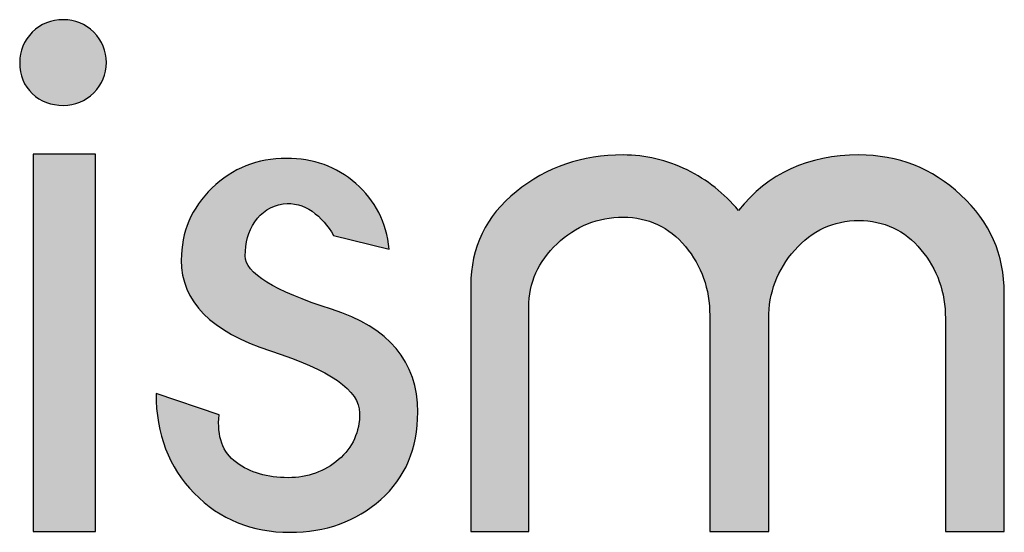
# Model space of a CAD drawing. Header units: millimetres. Extents: x -125 to 300, y 6 to 90.
# Tile 124 of 132: x 295.23 to 295.937, y 22.975 to 23.344. Entities that reach past the tile are written whole.
import ezdxf

# ---------------------------------------------------------------- set-up
doc = ezdxf.new("R2010")
doc.units = ezdxf.units.MM
doc.layers.get('0').update_dxf_attribs({"lineweight": 0})
doc.layers.add('Plano5', color=1, linetype='Continuous')

# ---------------------------------------------------------------- blocks, each defined once
blk = doc.blocks.new('JMULLER')
at = {"layer": 'Plano5', "linetype": 'Continuous', "lineweight": 0}
h = blk.add_hatch(color=7, dxfattribs=at)
h.dxf.hatch_style = 1
edge = h.paths.add_edge_path()
edge.add_spline(control_points=[(141.16316, -14.91103), (141.16316, -14.91103), (141.16316, -14.53528), (141.16316, -14.53528), (141.16316, -14.53528), (141.16316, -14.53528), (141.22511, -14.53528), (141.22511, -14.53528), (141.22511, -14.53528), (141.22511, -14.53528), (141.22511, -14.91103), (141.22511, -14.91103), (141.22511, -14.91103), (141.22511, -14.91103), (141.16316, -14.91103), (141.16316, -14.91103)], knot_values=[0, 0, 0, 0, 0.25, 0.25, 0.25, 0.2501, 0.5, 0.5, 0.5, 0.5001, 0.75, 0.75, 0.75, 0.7501, 1, 1, 1, 1], degree=3, periodic=0)
edge = h.paths.add_edge_path()
edge.add_spline(control_points=[(141.22344, -14.47419), (141.2318, -14.46582), (141.23599, -14.45578), (141.23599, -14.44407)], knot_values=[0.5, 0.5, 0.5, 0.5, 0.625, 0.625, 0.625, 0.625], degree=3, periodic=0)
edge.add_spline(control_points=[(141.23599, -14.44407), (141.23599, -14.43235), (141.2318, -14.42231), (141.22344, -14.41394)], knot_values=[0.375, 0.375, 0.375, 0.375, 0.5, 0.5, 0.5, 0.5], degree=3, periodic=0)
edge.add_spline(control_points=[(141.22344, -14.41394), (141.21507, -14.40557), (141.20502, -14.40139), (141.1933, -14.40139)], knot_values=[0.25, 0.25, 0.25, 0.25, 0.375, 0.375, 0.375, 0.375], degree=3, periodic=0)
edge.add_spline(control_points=[(141.1933, -14.40139), (141.18103, -14.40139), (141.17069, -14.40557), (141.16233, -14.41394)], knot_values=[0.125, 0.125, 0.125, 0.125, 0.25, 0.25, 0.25, 0.25], degree=3, periodic=0)
edge.add_spline(control_points=[(141.16233, -14.41394), (141.15396, -14.42231), (141.14977, -14.43235), (141.14977, -14.44407)], knot_values=[0, 0, 0, 0, 0.125, 0.125, 0.125, 0.125], degree=3, periodic=0)
edge.add_spline(control_points=[(141.14977, -14.44407), (141.14977, -14.4569), (141.15396, -14.46722), (141.16233, -14.47503)], knot_values=[0.875, 0.875, 0.875, 0.875, 1, 1, 1, 1], degree=3, periodic=0)
edge.add_spline(control_points=[(141.16233, -14.47503), (141.17069, -14.48284), (141.18103, -14.48675), (141.1933, -14.48675)], knot_values=[0.75, 0.75, 0.75, 0.75, 0.875, 0.875, 0.875, 0.875], degree=3, periodic=0)
edge.add_spline(control_points=[(141.1933, -14.48675), (141.20502, -14.48675), (141.21507, -14.48256), (141.22344, -14.47419)], knot_values=[0.625, 0.625, 0.625, 0.625, 0.75, 0.75, 0.75, 0.75], degree=3, periodic=0)
h = blk.add_hatch(color=7, dxfattribs=at)
h.dxf.hatch_style = 1
edge = h.paths.add_edge_path()
edge.add_spline(control_points=[(141.41513, -14.53947), (141.41513, -14.53947), (141.41513, -14.53947), (141.41513, -14.53947), (141.41513, -14.53947), (141.38611, -14.53947), (141.36142, -14.54937), (141.34104, -14.56918)], knot_values=[0.818182, 0.818182, 0.818182, 0.818182, 0.84091, 0.84091, 0.84091, 0.84101, 0.863637, 0.863637, 0.863637, 0.863637], degree=3, periodic=0)
edge.add_spline(control_points=[(141.34104, -14.56918), (141.34104, -14.56918), (141.34104, -14.56918), (141.34104, -14.56918), (141.34104, -14.56918), (141.32067, -14.58898), (141.31049, -14.61283), (141.31049, -14.64072)], knot_values=[0.772728, 0.772728, 0.772728, 0.772728, 0.795455, 0.795455, 0.795455, 0.795555, 0.818182, 0.818182, 0.818182, 0.818182], degree=3, periodic=0)
edge.add_spline(control_points=[(141.31049, -14.64072), (141.31049, -14.64073), (141.31049, -14.64073), (141.31049, -14.64073), (141.31049, -14.64073), (141.31049, -14.68201), (141.34007, -14.71214), (141.39923, -14.73111)], knot_values=[0.727273, 0.727273, 0.727273, 0.727273, 0.750001, 0.750001, 0.750001, 0.750101, 0.772728, 0.772728, 0.772728, 0.772728], degree=3, periodic=0)
edge.add_spline(control_points=[(141.39923, -14.73111), (141.39923, -14.73111), (141.39923, -14.73111), (141.39923, -14.73111), (141.39923, -14.73111), (141.45837, -14.75008), (141.48795, -14.77072), (141.48795, -14.79304)], knot_values=[0.681819, 0.681819, 0.681819, 0.681819, 0.704546, 0.704546, 0.704546, 0.704646, 0.727273, 0.727273, 0.727273, 0.727273], degree=3, periodic=0)
edge.add_spline(control_points=[(141.48795, -14.79304), (141.48795, -14.79304), (141.48795, -14.79304), (141.48795, -14.79304), (141.48795, -14.79304), (141.48795, -14.81201), (141.48098, -14.82749), (141.46703, -14.83948)], knot_values=[0.636364, 0.636364, 0.636364, 0.636364, 0.659092, 0.659092, 0.659092, 0.659192, 0.681819, 0.681819, 0.681819, 0.681819], degree=3, periodic=0)
edge.add_spline(control_points=[(141.46703, -14.83948), (141.46703, -14.83948), (141.46703, -14.83948), (141.46703, -14.83948), (141.46703, -14.83948), (141.45307, -14.85148), (141.43634, -14.85747), (141.4168, -14.85747)], knot_values=[0.59091, 0.59091, 0.59091, 0.59091, 0.613637, 0.613637, 0.613637, 0.613737, 0.636364, 0.636364, 0.636364, 0.636364], degree=3, periodic=0)
edge.add_spline(control_points=[(141.4168, -14.85747), (141.4168, -14.85747), (141.4168, -14.85747), (141.4168, -14.85747), (141.4168, -14.85747), (141.39616, -14.85747), (141.37899, -14.85245), (141.36532, -14.84241)], knot_values=[0.545455, 0.545455, 0.545455, 0.545455, 0.568183, 0.568183, 0.568183, 0.568283, 0.59091, 0.59091, 0.59091, 0.59091], degree=3, periodic=0)
edge.add_spline(control_points=[(141.36532, -14.84241), (141.36532, -14.84241), (141.36532, -14.84241), (141.36532, -14.84241), (141.36532, -14.84241), (141.35164, -14.83237), (141.34593, -14.81647), (141.34816, -14.79471)], knot_values=[0.5, 0.5, 0.5, 0.5, 0.522728, 0.522728, 0.522728, 0.522828, 0.545455, 0.545455, 0.545455, 0.545455], degree=3, periodic=0)
edge.add_spline(control_points=[(141.34816, -14.79471), (141.34816, -14.79471), (141.34816, -14.79471), (141.34816, -14.79471), (141.34816, -14.79471), (141.34816, -14.79471), (141.28537, -14.77379), (141.28537, -14.77379), (141.28537, -14.77379), (141.28537, -14.81396), (141.29808, -14.84701), (141.32346, -14.87295)], knot_values=[0.409091, 0.409091, 0.409091, 0.409091, 0.431819, 0.431819, 0.431819, 0.431919, 0.454546, 0.454546, 0.454546, 0.454646, 0.5, 0.5, 0.5, 0.5], degree=3, periodic=0)
edge.add_spline(control_points=[(141.32346, -14.87295), (141.32346, -14.87296), (141.32346, -14.87296), (141.32346, -14.87296), (141.32346, -14.87296), (141.34885, -14.8989), (141.38053, -14.91187), (141.41847, -14.91187)], knot_values=[0.363637, 0.363637, 0.363637, 0.363637, 0.386364, 0.386364, 0.386364, 0.386464, 0.409091, 0.409091, 0.409091, 0.409091], degree=3, periodic=0)
edge.add_spline(control_points=[(141.41847, -14.91187), (141.41847, -14.91187), (141.41847, -14.91187), (141.41847, -14.91187), (141.41847, -14.91187), (141.45419, -14.91187), (141.48433, -14.90099), (141.50888, -14.87923)], knot_values=[0.318182, 0.318182, 0.318182, 0.318182, 0.34091, 0.34091, 0.34091, 0.34101, 0.363637, 0.363637, 0.363637, 0.363637], degree=3, periodic=0)
edge.add_spline(control_points=[(141.50888, -14.87923), (141.50888, -14.87923), (141.50888, -14.87923), (141.50888, -14.87923), (141.50888, -14.87923), (141.53344, -14.85747), (141.54572, -14.82846), (141.54572, -14.7922)], knot_values=[0.272728, 0.272728, 0.272728, 0.272728, 0.295455, 0.295455, 0.295455, 0.295555, 0.318182, 0.318182, 0.318182, 0.318182], degree=3, periodic=0)
edge.add_spline(control_points=[(141.54572, -14.7922), (141.54572, -14.7922), (141.54572, -14.7922), (141.54572, -14.7922), (141.54572, -14.7922), (141.54572, -14.74199), (141.51711, -14.70782), (141.45992, -14.68968)], knot_values=[0.227273, 0.227273, 0.227273, 0.227273, 0.250001, 0.250001, 0.250001, 0.250101, 0.272728, 0.272728, 0.272728, 0.272728], degree=3, periodic=0)
edge.add_spline(control_points=[(141.45992, -14.68968), (141.45992, -14.68968), (141.45992, -14.68968), (141.45992, -14.68968), (141.45992, -14.68968), (141.40271, -14.67155), (141.37411, -14.65384), (141.37411, -14.63654)], knot_values=[0.181819, 0.181819, 0.181819, 0.181819, 0.204546, 0.204546, 0.204546, 0.204646, 0.227273, 0.227273, 0.227273, 0.227273], degree=3, periodic=0)
edge.add_spline(control_points=[(141.37411, -14.63654), (141.37411, -14.63654), (141.37411, -14.63654), (141.37411, -14.63654), (141.37411, -14.63654), (141.37411, -14.62371), (141.37732, -14.61241), (141.38373, -14.60265)], knot_values=[0.136364, 0.136364, 0.136364, 0.136364, 0.159092, 0.159092, 0.159092, 0.159192, 0.181819, 0.181819, 0.181819, 0.181819], degree=3, periodic=0)
edge.add_spline(control_points=[(141.38373, -14.60265), (141.38373, -14.60265), (141.38373, -14.60265), (141.38373, -14.60265), (141.38373, -14.60265), (141.39015, -14.59289), (141.3995, -14.58689), (141.41178, -14.58466)], knot_values=[0.09091, 0.09091, 0.09091, 0.09091, 0.113637, 0.113637, 0.113637, 0.113737, 0.136364, 0.136364, 0.136364, 0.136364], degree=3, periodic=0)
edge.add_spline(control_points=[(141.41178, -14.58466), (141.41178, -14.58466), (141.41178, -14.58466), (141.41178, -14.58466), (141.41178, -14.58466), (141.42238, -14.58354), (141.43201, -14.58605), (141.44066, -14.59219)], knot_values=[0.045455, 0.045455, 0.045455, 0.045455, 0.068183, 0.068183, 0.068183, 0.068283, 0.09091, 0.09091, 0.09091, 0.09091], degree=3, periodic=0)
edge.add_spline(control_points=[(141.44066, -14.59219), (141.44066, -14.59219), (141.44066, -14.59219), (141.44066, -14.59219), (141.44066, -14.59219), (141.44931, -14.59833), (141.45642, -14.60642), (141.46201, -14.61646)], knot_values=[0, 0, 0, 0, 0.022728, 0.022728, 0.022728, 0.022828, 0.045455, 0.045455, 0.045455, 0.045455], degree=3, periodic=0)
edge.add_spline(control_points=[(141.46201, -14.61646), (141.46201, -14.61646), (141.51725, -14.62985), (141.51725, -14.62985), (141.51725, -14.62985), (141.51446, -14.60307), (141.50344, -14.58131), (141.48419, -14.56457)], knot_values=[0.909091, 0.909091, 0.909091, 0.909091, 0.954546, 0.954546, 0.954546, 0.954646, 1, 1, 1, 1], degree=3, periodic=0)
edge.add_spline(control_points=[(141.48419, -14.56457), (141.48419, -14.56457), (141.48419, -14.56457), (141.48419, -14.56457), (141.48419, -14.56457), (141.46494, -14.54784), (141.44192, -14.53947), (141.41513, -14.53947)], knot_values=[0.863637, 0.863637, 0.863637, 0.863637, 0.886364, 0.886364, 0.886364, 0.886464, 0.909091, 0.909091, 0.909091, 0.909091], degree=3, periodic=0)
h = blk.add_hatch(color=7, dxfattribs=at)
h.dxf.hatch_style = 1
edge = h.paths.add_edge_path()
edge.add_spline(control_points=[(141.68427, -14.62455), (141.68427, -14.62455), (141.68427, -14.62455), (141.68427, -14.62455), (141.68427, -14.62455), (141.70296, -14.60684), (141.72487, -14.59805), (141.74998, -14.59805)], knot_values=[0.708334, 0.708334, 0.708334, 0.708334, 0.729167, 0.729167, 0.729167, 0.729267, 0.75, 0.75, 0.75, 0.75], degree=3, periodic=0)
edge.add_spline(control_points=[(141.74998, -14.59805), (141.74998, -14.59805), (141.74998, -14.59805), (141.74998, -14.59805), (141.74998, -14.59805), (141.77509, -14.59805), (141.79574, -14.60781), (141.81192, -14.6272)], knot_values=[0.666667, 0.666667, 0.666667, 0.666667, 0.687501, 0.687501, 0.687501, 0.687601, 0.708334, 0.708334, 0.708334, 0.708334], degree=3, periodic=0)
edge.add_spline(control_points=[(141.81192, -14.6272), (141.81192, -14.6272), (141.81192, -14.6272), (141.81192, -14.6272), (141.81192, -14.6272), (141.82811, -14.64659), (141.8362, -14.66946), (141.8362, -14.69595)], knot_values=[0.625, 0.625, 0.625, 0.625, 0.645834, 0.645834, 0.645834, 0.645934, 0.666667, 0.666667, 0.666667, 0.666667], degree=3, periodic=0)
edge.add_spline(control_points=[(141.8362, -14.69595), (141.8362, -14.69596), (141.8362, -14.69596), (141.8362, -14.69596), (141.8362, -14.69596), (141.8362, -14.69596), (141.8362, -14.91103), (141.8362, -14.91103), (141.8362, -14.91103), (141.8362, -14.91103), (141.8362, -14.91103), (141.8362, -14.91103)], knot_values=[0.583333, 0.583333, 0.583333, 0.583333, 0.604167, 0.604167, 0.604167, 0.604267, 0.604367, 0.604467, 0.604567, 0.604667, 0.625, 0.625, 0.625, 0.625], degree=3, periodic=0)
edge.add_spline(control_points=[(141.8362, -14.91103), (141.8362, -14.91103), (141.8948, -14.91103), (141.8948, -14.91103), (141.8948, -14.91103), (141.8948, -14.91103), (141.8948, -14.91103), (141.8948, -14.91103)], knot_values=[0.541666, 0.541666, 0.541666, 0.541666, 0.5625, 0.5625, 0.5625, 0.5626, 0.583333, 0.583333, 0.583333, 0.583333], degree=3, periodic=0)
edge.add_spline(control_points=[(141.8948, -14.91103), (141.8948, -14.91102), (141.8948, -14.69903), (141.8948, -14.69903)], knot_values=[0.5, 0.5, 0.5, 0.5, 0.541666, 0.541666, 0.541666, 0.541666], degree=3, periodic=0)
edge.add_spline(control_points=[(141.8948, -14.69903), (141.8948, -14.69903), (141.8948, -14.69903), (141.8948, -14.69903), (141.8948, -14.69903), (141.8948, -14.67323), (141.90345, -14.65049), (141.92075, -14.63083)], knot_values=[0.458334, 0.458334, 0.458334, 0.458334, 0.479167, 0.479167, 0.479167, 0.479267, 0.5, 0.5, 0.5, 0.5], degree=3, periodic=0)
edge.add_spline(control_points=[(141.92075, -14.63083), (141.92075, -14.63083), (141.92075, -14.63083), (141.92075, -14.63083), (141.92075, -14.63083), (141.93805, -14.61116), (141.95926, -14.6014), (141.98437, -14.6014)], knot_values=[0.416667, 0.416667, 0.416667, 0.416667, 0.437501, 0.437501, 0.437501, 0.437601, 0.458334, 0.458334, 0.458334, 0.458334], degree=3, periodic=0)
edge.add_spline(control_points=[(141.98437, -14.6014), (141.98437, -14.6014), (141.98437, -14.6014), (141.98437, -14.6014), (141.98437, -14.6014), (142.00948, -14.6014), (142.03013, -14.61102), (142.04631, -14.63041)], knot_values=[0.375, 0.375, 0.375, 0.375, 0.395834, 0.395834, 0.395834, 0.395934, 0.416667, 0.416667, 0.416667, 0.416667], degree=3, periodic=0)
edge.add_spline(control_points=[(142.04631, -14.63041), (142.04631, -14.63041), (142.04631, -14.63041), (142.04631, -14.63041), (142.04631, -14.63041), (142.0625, -14.64979), (142.07059, -14.67267), (142.07059, -14.69902)], knot_values=[0.333334, 0.333334, 0.333334, 0.333334, 0.354167, 0.354167, 0.354167, 0.354267, 0.375, 0.375, 0.375, 0.375], degree=3, periodic=0)
edge.add_spline(control_points=[(142.07059, -14.69902), (142.07059, -14.69903), (142.07059, -14.69903), (142.07059, -14.69903), (142.07059, -14.69903), (142.07059, -14.69903), (142.07059, -14.91103), (142.07059, -14.91103), (142.07059, -14.91103), (142.07059, -14.91103), (142.07059, -14.91103), (142.07059, -14.91103)], knot_values=[0.291666, 0.291666, 0.291666, 0.291666, 0.3125, 0.3125, 0.3125, 0.3126, 0.3127, 0.3128, 0.3129, 0.313, 0.333334, 0.333334, 0.333334, 0.333334], degree=3, periodic=0)
edge.add_spline(control_points=[(142.07059, -14.91103), (142.07059, -14.91103), (142.12919, -14.91103), (142.12919, -14.91103), (142.12919, -14.91103), (142.12919, -14.91103), (142.12919, -14.91103), (142.12919, -14.91103)], knot_values=[0.25, 0.25, 0.25, 0.25, 0.270833, 0.270833, 0.270833, 0.270933, 0.291666, 0.291666, 0.291666, 0.291666], degree=3, periodic=0)
edge.add_spline(control_points=[(142.12919, -14.91103), (142.12919, -14.91102), (142.12919, -14.67392), (142.12919, -14.67392)], knot_values=[0.208334, 0.208334, 0.208334, 0.208334, 0.25, 0.25, 0.25, 0.25], degree=3, periodic=0)
edge.add_spline(control_points=[(142.12919, -14.67392), (142.12919, -14.67392), (142.12919, -14.67392), (142.12919, -14.67392), (142.12919, -14.67392), (142.12919, -14.63529), (142.11482, -14.60265), (142.08608, -14.57601)], knot_values=[0.166667, 0.166667, 0.166667, 0.166667, 0.187501, 0.187501, 0.187501, 0.187601, 0.208334, 0.208334, 0.208334, 0.208334], degree=3, periodic=0)
edge.add_spline(control_points=[(142.08608, -14.57601), (142.08608, -14.57601), (142.08608, -14.57601), (142.08608, -14.57601), (142.08608, -14.57601), (142.05734, -14.54937), (142.02344, -14.53612), (141.98437, -14.53612)], knot_values=[0.125, 0.125, 0.125, 0.125, 0.145834, 0.145834, 0.145834, 0.145934, 0.166667, 0.166667, 0.166667, 0.166667], degree=3, periodic=0)
edge.add_spline(control_points=[(141.98437, -14.53612), (141.98437, -14.53612), (141.98437, -14.53612), (141.98437, -14.53612), (141.98437, -14.53612), (141.93414, -14.53612), (141.89424, -14.55453), (141.86466, -14.59134)], knot_values=[0.083334, 0.083334, 0.083334, 0.083334, 0.104167, 0.104167, 0.104167, 0.104267, 0.125, 0.125, 0.125, 0.125], degree=3, periodic=0)
edge.add_spline(control_points=[(141.86466, -14.59134), (141.86466, -14.59135), (141.86466, -14.59135), (141.86466, -14.59135), (141.86466, -14.59135), (141.85072, -14.57434), (141.83369, -14.56095), (141.81361, -14.55104)], knot_values=[0.041667, 0.041667, 0.041667, 0.041667, 0.062501, 0.062501, 0.062501, 0.062601, 0.083334, 0.083334, 0.083334, 0.083334], degree=3, periodic=0)
edge.add_spline(control_points=[(141.81361, -14.55104), (141.81361, -14.55104), (141.81361, -14.55104), (141.81361, -14.55104), (141.81361, -14.55104), (141.79351, -14.54114), (141.7723, -14.53612), (141.74998, -14.53612)], knot_values=[0, 0, 0, 0, 0.020834, 0.020834, 0.020834, 0.020934, 0.041667, 0.041667, 0.041667, 0.041667], degree=3, periodic=0)
edge.add_spline(control_points=[(141.74998, -14.53612), (141.70924, -14.53612), (141.6738, -14.54825), (141.64366, -14.57266), (141.64366, -14.57266), (141.61354, -14.59693), (141.59846, -14.62804), (141.59846, -14.6661)], knot_values=[0.916667, 0.916667, 0.916667, 0.916667, 0.958334, 0.958334, 0.958334, 0.958434, 1, 1, 1, 1], degree=3, periodic=0)
edge.add_spline(control_points=[(141.59846, -14.6661), (141.59846, -14.6661), (141.59846, -14.66611), (141.59846, -14.66611), (141.59846, -14.66611), (141.59846, -14.66611), (141.59846, -14.91103), (141.59846, -14.91103), (141.59846, -14.91103), (141.59846, -14.91103), (141.59846, -14.91103), (141.59846, -14.91103)], knot_values=[0.875, 0.875, 0.875, 0.875, 0.895834, 0.895834, 0.895834, 0.895934, 0.896034, 0.896134, 0.896234, 0.896334, 0.916667, 0.916667, 0.916667, 0.916667], degree=3, periodic=0)
edge.add_spline(control_points=[(141.59846, -14.91103), (141.59846, -14.91103), (141.65623, -14.91103), (141.65623, -14.91103), (141.65623, -14.91103), (141.65623, -14.91103), (141.65623, -14.91103), (141.65623, -14.91103)], knot_values=[0.833333, 0.833333, 0.833333, 0.833333, 0.854166, 0.854166, 0.854166, 0.854266, 0.875, 0.875, 0.875, 0.875], degree=3, periodic=0)
edge.add_spline(control_points=[(141.65623, -14.91103), (141.65623, -14.91102), (141.65623, -14.68787), (141.65623, -14.68787)], knot_values=[0.791667, 0.791667, 0.791667, 0.791667, 0.833333, 0.833333, 0.833333, 0.833333], degree=3, periodic=0)
edge.add_spline(control_points=[(141.65623, -14.68787), (141.65623, -14.68787), (141.65623, -14.68787), (141.65623, -14.68787), (141.65623, -14.68787), (141.65623, -14.66318), (141.66557, -14.64212), (141.68427, -14.62455)], knot_values=[0.75, 0.75, 0.75, 0.75, 0.770834, 0.770834, 0.770834, 0.770934, 0.791667, 0.791667, 0.791667, 0.791667], degree=3, periodic=0)
at = {"layer": 'Plano5', "color": 7}
for points, knots in [([(141.14977, -14.44407), (141.14977, -14.43235), (141.15396, -14.42231), (141.16233, -14.41394), (141.16233, -14.41394), (141.17069, -14.40557), (141.18103, -14.40139), (141.1933, -14.40139), (141.1933, -14.40139), (141.20502, -14.40139), (141.21507, -14.40557), (141.22344, -14.41394), (141.22344, -14.41394), (141.2318, -14.42231), (141.23599, -14.43235), (141.23599, -14.44407), (141.23599, -14.44407), (141.23599, -14.45578), (141.2318, -14.46582), (141.22344, -14.47419), (141.22344, -14.47419), (141.21507, -14.48256), (141.20502, -14.48675), (141.1933, -14.48675), (141.1933, -14.48675), (141.18103, -14.48675), (141.17069, -14.48284), (141.16233, -14.47503), (141.16233, -14.47503), (141.15396, -14.46722), (141.14977, -14.4569), (141.14977, -14.44407)], [0, 0, 0, 0, 0.125, 0.125, 0.125, 0.125, 0.25, 0.25, 0.25, 0.25, 0.375, 0.375, 0.375, 0.375, 0.5, 0.5, 0.5, 0.5, 0.625, 0.625, 0.625, 0.625, 0.75, 0.75, 0.75, 0.75, 0.875, 0.875, 0.875, 0.875, 1, 1, 1, 1]), ([(141.16316, -14.91103), (141.16316, -14.91103), (141.16316, -14.53528), (141.16316, -14.53528), (141.16316, -14.53528), (141.16316, -14.53528), (141.22511, -14.53528), (141.22511, -14.53528), (141.22511, -14.53528), (141.22511, -14.53528), (141.22511, -14.91103), (141.22511, -14.91103), (141.22511, -14.91103), (141.22511, -14.91103), (141.16316, -14.91103), (141.16316, -14.91103)], [0, 0, 0, 0, 0.25, 0.25, 0.25, 0.25, 0.5, 0.5, 0.5, 0.5, 0.75, 0.75, 0.75, 0.75, 1, 1, 1, 1]), ([(141.46201, -14.61646), (141.45642, -14.60642), (141.44931, -14.59833), (141.44066, -14.59219), (141.44066, -14.59219), (141.43201, -14.58605), (141.42238, -14.58354), (141.41178, -14.58466), (141.41178, -14.58466), (141.3995, -14.58689), (141.39015, -14.59289), (141.38373, -14.60265), (141.38373, -14.60265), (141.37732, -14.61241), (141.37411, -14.62371), (141.37411, -14.63654), (141.37411, -14.63654), (141.37411, -14.65384), (141.40271, -14.67155), (141.45992, -14.68968), (141.45992, -14.68968), (141.51711, -14.70782), (141.54572, -14.74199), (141.54572, -14.7922), (141.54572, -14.7922), (141.54572, -14.82846), (141.53344, -14.85747), (141.50888, -14.87923), (141.50888, -14.87923), (141.48433, -14.90099), (141.45419, -14.91187), (141.41847, -14.91187), (141.41847, -14.91187), (141.38053, -14.91187), (141.34885, -14.8989), (141.32346, -14.87296), (141.32346, -14.87296), (141.29808, -14.84701), (141.28537, -14.81396), (141.28537, -14.77379), (141.28537, -14.77379), (141.28537, -14.77379), (141.34816, -14.79471), (141.34816, -14.79471), (141.34816, -14.79471), (141.34593, -14.81647), (141.35164, -14.83237), (141.36532, -14.84241), (141.36532, -14.84241), (141.37899, -14.85245), (141.39616, -14.85747), (141.4168, -14.85747), (141.4168, -14.85747), (141.43634, -14.85747), (141.45307, -14.85148), (141.46703, -14.83948), (141.46703, -14.83948), (141.48098, -14.82749), (141.48795, -14.81201), (141.48795, -14.79304), (141.48795, -14.79304), (141.48795, -14.77072), (141.45837, -14.75008), (141.39923, -14.73111), (141.39923, -14.73111), (141.34007, -14.71214), (141.31049, -14.68201), (141.31049, -14.64073), (141.31049, -14.64073), (141.31049, -14.61283), (141.32067, -14.58898), (141.34104, -14.56918), (141.34104, -14.56918), (141.36142, -14.54937), (141.38611, -14.53947), (141.41513, -14.53947), (141.41513, -14.53947), (141.44192, -14.53947), (141.46494, -14.54784), (141.48419, -14.56457), (141.48419, -14.56457), (141.50344, -14.58131), (141.51446, -14.60307), (141.51725, -14.62985), (141.51725, -14.62985), (141.51725, -14.62985), (141.46201, -14.61646), (141.46201, -14.61646)], [0, 0, 0, 0, 0.045455, 0.045455, 0.045455, 0.045455, 0.090909, 0.090909, 0.090909, 0.090909, 0.136364, 0.136364, 0.136364, 0.136364, 0.181818, 0.181818, 0.181818, 0.181818, 0.227273, 0.227273, 0.227273, 0.227273, 0.272727, 0.272727, 0.272727, 0.272727, 0.318182, 0.318182, 0.318182, 0.318182, 0.363636, 0.363636, 0.363636, 0.363636, 0.409091, 0.409091, 0.409091, 0.409091, 0.454545, 0.454545, 0.454545, 0.454545, 0.5, 0.5, 0.5, 0.5, 0.545455, 0.545455, 0.545455, 0.545455, 0.590909, 0.590909, 0.590909, 0.590909, 0.636364, 0.636364, 0.636364, 0.636364, 0.681818, 0.681818, 0.681818, 0.681818, 0.727273, 0.727273, 0.727273, 0.727273, 0.772727, 0.772727, 0.772727, 0.772727, 0.818182, 0.818182, 0.818182, 0.818182, 0.863636, 0.863636, 0.863636, 0.863636, 0.909091, 0.909091, 0.909091, 0.909091, 0.954545, 0.954545, 0.954545, 0.954545, 1, 1, 1, 1]), ([(141.74998, -14.53612), (141.7723, -14.53612), (141.79351, -14.54114), (141.81361, -14.55104), (141.81361, -14.55104), (141.83369, -14.56095), (141.85072, -14.57434), (141.86466, -14.59135), (141.86466, -14.59135), (141.89424, -14.55453), (141.93414, -14.53612), (141.98437, -14.53612), (141.98437, -14.53612), (142.02344, -14.53612), (142.05734, -14.54937), (142.08608, -14.57601), (142.08608, -14.57601), (142.11482, -14.60265), (142.12919, -14.63529), (142.12919, -14.67392), (142.12919, -14.67392), (142.12919, -14.67392), (142.12919, -14.91103), (142.12919, -14.91103), (142.12919, -14.91103), (142.12919, -14.91103), (142.07059, -14.91103), (142.07059, -14.91103), (142.07059, -14.91103), (142.07059, -14.91103), (142.07059, -14.69903), (142.07059, -14.69903), (142.07059, -14.69903), (142.07059, -14.67267), (142.0625, -14.64979), (142.04631, -14.63041), (142.04631, -14.63041), (142.03013, -14.61102), (142.00948, -14.6014), (141.98437, -14.6014), (141.98437, -14.6014), (141.95926, -14.6014), (141.93805, -14.61116), (141.92075, -14.63083), (141.92075, -14.63083), (141.90345, -14.65049), (141.8948, -14.67323), (141.8948, -14.69903), (141.8948, -14.69903), (141.8948, -14.69903), (141.8948, -14.91103), (141.8948, -14.91103), (141.8948, -14.91103), (141.8948, -14.91103), (141.8362, -14.91103), (141.8362, -14.91103), (141.8362, -14.91103), (141.8362, -14.91103), (141.8362, -14.69596), (141.8362, -14.69596), (141.8362, -14.69596), (141.8362, -14.66946), (141.82811, -14.64659), (141.81192, -14.6272), (141.81192, -14.6272), (141.79574, -14.60781), (141.77509, -14.59805), (141.74998, -14.59805), (141.74998, -14.59805), (141.72487, -14.59805), (141.70296, -14.60684), (141.68427, -14.62455), (141.68427, -14.62455), (141.66557, -14.64212), (141.65623, -14.66318), (141.65623, -14.68787), (141.65623, -14.68787), (141.65623, -14.68787), (141.65623, -14.91103), (141.65623, -14.91103), (141.65623, -14.91103), (141.65623, -14.91103), (141.59846, -14.91103), (141.59846, -14.91103), (141.59846, -14.91103), (141.59846, -14.91103), (141.59846, -14.66611), (141.59846, -14.66611), (141.59846, -14.66611), (141.59846, -14.62804), (141.61354, -14.59693), (141.64366, -14.57266), (141.64366, -14.57266), (141.6738, -14.54825), (141.70924, -14.53612), (141.74998, -14.53612)], [0, 0, 0, 0, 0.041667, 0.041667, 0.041667, 0.041667, 0.083333, 0.083333, 0.083333, 0.083333, 0.125, 0.125, 0.125, 0.125, 0.166667, 0.166667, 0.166667, 0.166667, 0.208333, 0.208333, 0.208333, 0.208333, 0.25, 0.25, 0.25, 0.25, 0.291667, 0.291667, 0.291667, 0.291667, 0.333333, 0.333333, 0.333333, 0.333333, 0.375, 0.375, 0.375, 0.375, 0.416667, 0.416667, 0.416667, 0.416667, 0.458333, 0.458333, 0.458333, 0.458333, 0.5, 0.5, 0.5, 0.5, 0.541667, 0.541667, 0.541667, 0.541667, 0.583333, 0.583333, 0.583333, 0.583333, 0.625, 0.625, 0.625, 0.625, 0.666667, 0.666667, 0.666667, 0.666667, 0.708333, 0.708333, 0.708333, 0.708333, 0.75, 0.75, 0.75, 0.75, 0.791667, 0.791667, 0.791667, 0.791667, 0.833333, 0.833333, 0.833333, 0.833333, 0.875, 0.875, 0.875, 0.875, 0.916667, 0.916667, 0.916667, 0.916667, 0.958333, 0.958333, 0.958333, 0.958333, 1, 1, 1, 1])]:
    blk.add_open_spline(points, degree=3, knots=knots, dxfattribs=at)

msp = doc.modelspace()

# ---------------------------------------------------------------- block references
at = {"color": 0, "xscale": 0.7218114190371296, "yscale": 0.7218114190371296, "zscale": 0.7218114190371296}
msp.add_blockref('JMULLER', (193.34677, 33.73873), dxfattribs=at)
msp.add_blockref('JMULLER', (193.34677, 33.73873), dxfattribs=at)

doc.saveas('drawing.dxf')
